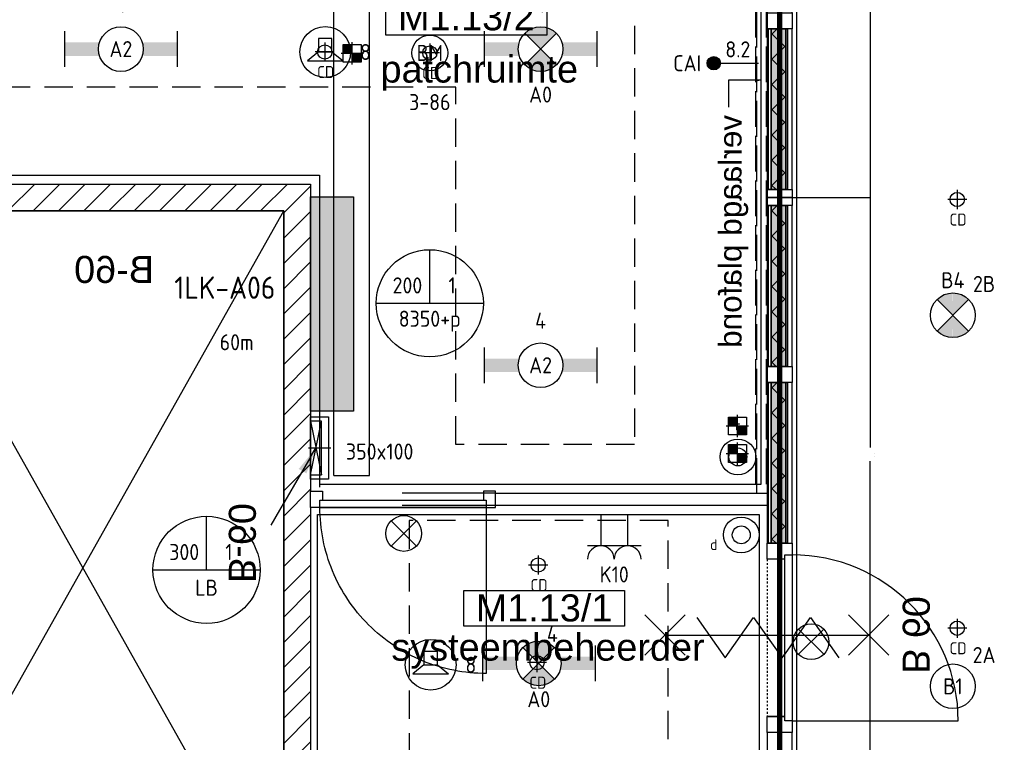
# Model space of a CAD drawing. Header units: millimetres. Extents: x -38031 to 110605, y -30229 to 92226.
# Tile 82 of 194: x 10797 to 16307, y 30525 to 34570. Entities that reach past the tile are written whole.
import ezdxf
from ezdxf.enums import TextEntityAlignment as Align

# ---------------------------------------------------------------- set-up
doc = ezdxf.new("R2010")
doc.units = ezdxf.units.MM
doc.header["$LTSCALE"] = 50
doc.set_wipeout_variables(frame=1)
for name, pattern in [('E_GOOT3', [5, 4, -1]), ('HIDDEN', [9.525, 6.35, -3.175]), ('HIDDEN2', [4.7625, 3.175, -1.5875]), ('PHANTOM', [63.5, 31.75, -6.35, 6.35, -6.35, 6.35, -6.35]), ('STYLE_01', [0.41664, 0.20828, -0.20836])]:
    doc.linetypes.add(name, pattern=pattern)
for name, color, linetype in [('AB$1A---_ATTRIB035', 8, 'Continuous'), ('AL$1A---_ALGEMEEN', 8, 'Continuous'), ('AL------_MAATV', 200, 'Continuous'), ('AL------_SPARING', 2, 'Continuous'), ('AM$1A---_ARCERING', 8, 'Continuous'), ('AT$1A---_TEKST025', 8, 'Continuous'), ('AT$1A---_TEKST100', 8, 'Continuous'), ('BOUWKUNDIG', 8, 'Continuous'), ('brandscheiding', 5, 'HIDDEN'), ('EB6421--_ATTRIB', 2, 'Continuous'), ('EB6511--_ATTRIB', 2, 'Continuous'), ('EL6122--', 3, 'Continuous'), ('EL6131--_KG', 3, 'Continuous'), ('EL6131--_LB', 3, 'Continuous'), ('EL6131--_WG', 3, 'Continuous'), ('EL6212--', 3, 'Continuous'), ('EL6222--', 3, 'Continuous'), ('EL6311--', 3, 'Continuous'), ('el6311--nv', 7, 'Continuous'), ('EL6421--', 3, 'Continuous'), ('EL6431--', 3, 'Continuous'), ('EL6511--', 3, 'Continuous'), ('EM6131--', 1, 'Continuous'), ('Kastenscheiding', 4, 'PHANTOM'), ('lengte voedingskabels', 3, 'Continuous'), ('LICHT_TEXT018', 1, 'Continuous')]:
    doc.layers.add(name, color=color, linetype=linetype)
doc.styles.add('Arial', font='ARIAL.TTF')
doc.styles.add('BURO-018', font='iso.shx', dxfattribs={"height": 90})
doc.styles.add('BURO-025', font='ISO.shx', dxfattribs={"height": 125})
doc.styles.get("Standard").update_dxf_attribs({"font": 'iso.shx'})
doc.dimstyles.new('VyA', dxfattribs={"dimtxt": 2.272868, "dimasz": 2.120801, "dimexe": 1.5, "dimexo": 1.59, "dimgap": 0.5, "dimtad": 1, "dimdec": 0, "dimzin": 11, "dimtxsty": 'Arial', "dimblk": 'VW_SLASH', "dimcen": 0, "dimdle": 1, "dimazin": 0, "dimtfac": 0.8, "dimtdec": 0, "dimtix": 1, "dimtmove": 0, "dimatfit": 0, "dimldrblk": 'VW_FILLEDARROW', "dimfxl": 0, "dimfrac": 2, "dimtolj": 1, "dimtzin": 11, "dimarcsym": 0})
pattern_1 = [(135, (0, 0), (70.7107, 70.7107), []), (45, (299.34, -299.34), (70.7107, -70.7107), [])]

# ---------------------------------------------------------------- blocks, each defined once
blk = doc.blocks.new('111410')
at = {"color": 0, "linetype": 'Continuous'}
for radius in [2, 1]:
    blk.add_circle((0, 3), radius, dxfattribs=at)
at = {"color": 0, "linetype": 'Continuous', "style": 'BURO-018'}
for tag, p in [('E_SLET1', (0, 7)), ('E_GROEP', (0, 0)), ('E_GKAST', (0, 0))]:
    blk.add_attdef(tag, text='', height=1.8, dxfattribs=at).set_placement(p, align=Align.MIDDLE)
at = {"color": 0, "linetype": 'Continuous', "style": 'BURO-018', "flags": 1}
for tag in ['E_MATCODE', 'E_SGROEP']:
    blk.add_attdef(tag, text='', height=1.8, dxfattribs=at).set_placement((0, 0), align=Align.MIDDLE)
blk = doc.blocks.new('E00024')
at = {"color": 0, "linetype": 'Continuous'}
for p, q in [((-1.41, 1.59), (1.41, 4.41)), ((-1.41, 4.41), (1.41, 1.59))]:
    blk.add_line(p, q, dxfattribs=at)
blk.add_circle((0, 3), 2, dxfattribs=at)
at = {"color": 0, "linetype": 'Continuous', "style": 'BURO-018'}
blk.add_attdef('E_TEXT1', text='', height=1.8, dxfattribs=at).set_placement((0, 7.5), align=Align.MIDDLE)
at = {"color": 0, "linetype": 'Continuous', "style": 'BURO-018', "flags": 1}
blk.add_attdef('E_MATCODE', (0, 0), '', height=1.8, dxfattribs=at)
blk = doc.blocks.new('E00126')
at = {"color": 0, "linetype": 'Continuous'}
for p, q in [((-3, 4.5), (3, 4.5)), ((-1.5, 1), (-1.5, 4.5)), ((1.5, 1), (1.5, 4.5))]:
    blk.add_line(p, q, dxfattribs=at)
for centre in [(-1.5, 6), (1.5, 6)]:
    blk.add_arc(centre, 1.5, 180, 0, dxfattribs=at)
at = {"color": 0, "linetype": 'Continuous', "style": 'BURO-018'}
for tag, p in [('E_GKAST', (0, 11.5)), ('E_GROEP', (0, 8.5)), ('E_SGROEP', (4.5, 8.5))]:
    blk.add_attdef(tag, text='', height=1.8, dxfattribs=at).set_placement(p, align=Align.MIDDLE)
at = {"color": 0, "linetype": 'Continuous', "style": 'BURO-018', "flags": 1}
for tag, p in [('E_VERMCODE', (13, 8.5)), ('E_MATCODE', (0, 0))]:
    blk.add_attdef(tag, text='', height=1.8, dxfattribs=at).set_placement(p, align=Align.MIDDLE)
blk = doc.blocks.new('110802A')
at = {"color": 0, "linetype": 'Continuous'}
blk.add_line((0, 5.25), (0, 1), dxfattribs=at)
at = {"color": 0, "linetype": 'Continuous', "const_width": 0.75}
blk.add_lwpolyline([(-0.375, 6, 1), (0.375, 6, 1)], format="xyb", close=True, dxfattribs=at)
at = {"color": 0, "linetype": 'Continuous'}
blk.add_circle((0, 6), 0.75, dxfattribs=at)
at = {"color": 0, "linetype": 'Continuous', "style": 'BURO-018'}
for tag, p in [('E_TEXT2', (0, 9)), ('E_TEXT1', (3.5, 6))]:
    blk.add_attdef(tag, text='', height=1.8, dxfattribs=at).set_placement(p, align=Align.MIDDLE)
at = {"color": 0, "linetype": 'Continuous', "style": 'BURO-018', "flags": 1}
blk.add_attdef('E_MATCODE', text='', height=1.8, dxfattribs=at).set_placement((0, 0), align=Align.MIDDLE)
blk = doc.blocks.new('1115B6630')
at = {"color": 0}
for p, q in [((-6.3, 2), (-6.3, -2)), ((6.3, 2), (6.3, -2))]:
    blk.add_line(p, q, dxfattribs=at)
at = {"color": 0, "linetype": 'Continuous'}
blk.add_circle((0, 0), 2.5, dxfattribs=at)
at = {"color": 0}
for points in [[(-2.5, 0.75), (-6.3, 0.75), (-2.5, -0.75), (-6.3, -0.75)], [(2.5, 0.75), (6.3, 0.75), (2.5, -0.75), (6.3, -0.75)]]:
    blk.add_solid(points, dxfattribs=at)
at = {"color": 0, "linetype": 'Continuous', "style": 'BURO-018'}
for tag, p in [('E_GKAST', (0, 8)), ('E_GROEP', (0, 5)), ('E_SGROEP', (4.5, 5)), ('E_ARMCODE', (0, 0)), ('E_SLET', (4.5, -3))]:
    blk.add_attdef(tag, text='', height=1.8, dxfattribs=at).set_placement(p, align=Align.MIDDLE)
blk = doc.blocks.new('E00018')
at = {"color": 0, "linetype": 'Continuous'}
for p, q in [((-1.77, -1.77), (1.77, 1.77)), ((1.77, -1.77), (-1.77, 1.77))]:
    blk.add_line(p, q, dxfattribs=at)
at = {"color": 0, "linetype": 'Continuous', "const_width": 2.5}
for points in [[(-0.88, 0.88, -0.198912), (0, 1.25, -0.198912), (0.88, 0.88, -1)], [(-0.88, -0.88, 0.198912), (0, -1.25, 0.198912), (0.88, -0.88, 1)]]:
    blk.add_lwpolyline(points, format="xyb", dxfattribs=at)
blk = doc.blocks.new('1115B6630-NO1')
at = {"color": 0}
for p, q in [((-6.3, 2), (-6.3, -2)), ((6.3, 2), (6.3, -2))]:
    blk.add_line(p, q, dxfattribs=at)
at = {"color": 0, "linetype": 'Continuous'}
blk.add_circle((0, 0), 2.5, dxfattribs=at)
at = {"color": 0}
for points in [[(-2.5, 0.75), (-6.3, 0.75), (-2.5, -0.75), (-6.3, -0.75)], [(2.5, 0.75), (6.3, 0.75), (2.5, -0.75), (6.3, -0.75)]]:
    blk.add_solid(points, dxfattribs=at)
at = {"color": 0, "zscale": 50}
blk.add_blockref('E00018', (0, 0), dxfattribs=at)
at = {"color": 0, "linetype": 'Continuous', "style": 'BURO-018'}
for tag, p in [('E_GKAST', (0, 8)), ('E_GROEP', (0, 5)), ('E_SGROEP', (4.5, 5)), ('E_ARMCODE', (0, 0)), ('E_SLET', (4.5, -3))]:
    blk.add_attdef(tag, text='', height=1.8, dxfattribs=at).set_placement(p, align=Align.MIDDLE)
blk = doc.blocks.new('E00123')
at = {"color": 0, "linetype": 'Continuous'}
blk.add_circle((0, 0), 2, dxfattribs=at)
at = {"color": 0, "linetype": 'Continuous', "style": 'BURO-018'}
for tag, p in [('E_TEXT1', (0, 4.5)), ('E_TEXT2', (0, 0))]:
    blk.add_attdef(tag, text='', height=1.8, dxfattribs=at).set_placement(p, align=Align.MIDDLE)
at = {"color": 0, "linetype": 'Continuous', "style": 'BURO-018', "flags": 1}
blk.add_attdef('E_MATCODE', (0, 0), '', height=1.8, dxfattribs=at)
blk = doc.blocks.new('1116A4H1200240')
at = {"layer": 'EL6122--'}
for p, q in [((-12, -2.4), (-12, 2.4)), ((-12, 2.4), (12, 2.4)), ((12, 2.4), (12, -2.4)), ((12, -2.4), (-12, -2.4))]:
    blk.add_line(p, q, dxfattribs=at)
at = {"color": 0, "linetype": 'Continuous', "style": 'BURO-018'}
for tag, p in [('E_GKAST', (0, 15)), ('E_GROEP', (0, 9)), ('E_SGROEP', (4.5, 9)), ('E_KAST', (0, 6))]:
    blk.add_attdef(tag, text='', height=1.8, dxfattribs=at).set_placement(p, align=Align.MIDDLE)
at = {"color": 0, "linetype": 'Continuous', "style": 'BURO-018', "flags": 1}
blk.add_attdef('E_MATCODE', text='', height=1.8, dxfattribs=at).set_placement((0, 0), align=Align.MIDDLE)
blk = doc.blocks.new('E00103')
at = {"color": 0, "linetype": 'Continuous'}
for p, q in [((0, 6), (0, 12)), ((-6, 6), (6, 6))]:
    blk.add_line(p, q, dxfattribs=at)
blk.add_circle((0, 6), 6, dxfattribs=at)
at = {"color": 0, "linetype": 'Continuous', "style": 'BURO-018'}
for tag, p in [('E_TEXT1', (-2.5, 8)), ('E_TEXT3', (2.5, 8)), ('E_TEXT6', (0, 4))]:
    blk.add_attdef(tag, text='', height=1.8, dxfattribs=at).set_placement(p, align=Align.MIDDLE)
blk = doc.blocks.new('E00112')
at = {"color": 0, "linetype": 'Continuous'}
for p, q in [((0, 1), (-1, 1)), ((-1, 1), (-1, 0)), ((-1, 0), (0, 1)), ((-1, 1), (0, 0)), ((0, 0), (0, 1)), ((-1, 0), (0, 0))]:
    blk.add_line(p, q, dxfattribs=at)
blk = doc.blocks.new('SparingVierkant1')
at = {"color": 0, "linetype": 'Continuous'}
for p, q in [((-2, 2), (2, 2)), ((-2, -2), (-2, 2)), ((2, 2), (2, -2)), ((2, -2), (-2, -2))]:
    blk.add_line(p, q, dxfattribs=at)
at = {"color": 1, "linetype": 'Continuous'}
for p, q in [((0, -2.5), (0, 2.5)), ((-2.5, 0), (2.5, 0))]:
    blk.add_line(p, q, dxfattribs=at)
at = {"color": 0, "linetype": 'Continuous', "style": 'BURO-018'}
blk.add_attdef('AL_POSNR', text='', height=1.8, dxfattribs=at).set_placement((0, 3), align=Align.CENTER)
at = {"color": 0, "linetype": 'Continuous', "style": 'BURO-018', "flags": 1}
blk.add_attdef('AL_OMS', (0, 0), '', height=1.8, dxfattribs=at)
blk = doc.blocks.new('E00106')
at = {"color": 0, "linetype": 'Continuous'}
blk.add_line((-5, -8.66), (0, 0), dxfattribs=at)
blk.add_lwpolyline([(0, 0, 0, 1, 0), (-1.5, -2.6, 1, 1, 0)], format="xyseb", dxfattribs=at)
blk = doc.blocks.new('E-GK-END-C8')
at = {"color": 0, "linetype": 'Continuous'}
blk.add_line((0, 100), (0, -100), dxfattribs=at)
blk = doc.blocks.new('E00497')
at = {"color": 0}
for p, q in [((0, 0.75), (1, 2)), ((1, -2), (1, 2)), ((0, 0.75), (-1.5, 0.75)), ((0, -0.75), (0, 0.75)), ((-1.5, -0.75), (0, -0.75)), ((0, -0.75), (1, -2))]:
    blk.add_line(p, q, dxfattribs=at)
blk.add_line((-1.5, 0.75), (-1.5, -0.75))
blk.add_circle((0, 0), 2.84, dxfattribs=at)
at = {"color": 0, "linetype": 'Continuous', "style": 'BURO-018'}
blk.add_attdef('E_TEXT1', text='', height=1.8, dxfattribs=at).set_placement((0, 4.5), align=Align.MIDDLE)
at = {"color": 0, "linetype": 'Continuous', "style": 'BURO-018', "flags": 1}
blk.add_attdef('E_MATCODE', text='', height=1.8, dxfattribs=at).set_placement((0, 0), align=Align.MIDDLE)
blk = doc.blocks.new('E-GK-GTC-C83C')
at = {"color": 0, "linetype": 'Continuous'}
for p, q in [((-0.5, 100), (0.5, 100)), ((-0.5, -100), (0.5, -100))]:
    blk.add_line(p, q, dxfattribs=at)
blk = doc.blocks.new('Centraaldoos')
at = {"color": 1, "linetype": 'Continuous'}
for p, q in [((-2, 0), (2, 0)), ((0, -2), (0, 2))]:
    blk.add_line(p, q, dxfattribs=at)
at = {"color": 0, "linetype": 'Continuous'}
blk.add_circle((0, 0), 1.5, dxfattribs=at)
at = {"color": 0, "linetype": 'Continuous', "style": 'BURO-018'}
blk.add_attdef('AL_POSNR', text='', height=1.8, dxfattribs=at).set_placement((0, 3), align=Align.CENTER)
at = {"color": 0, "linetype": 'Continuous', "style": 'BURO-018', "flags": 1}
blk.add_attdef('AL_OMS', (0, 0), '', height=1.8, dxfattribs=at)
at = {"layer": 'AL------_MAATV', "style": 'BURO-018'}
blk.add_text('CD', height=2.531, rotation=180, dxfattribs=at).set_placement((1.61, 5.48))
blk = doc.blocks.new('Sparing 100x100')
at = {"color": 1, "linetype": 'Continuous'}
for p, q in [((0, -2.5), (0, 2.5)), ((-2.5, 0), (2.5, 0))]:
    blk.add_line(p, q, dxfattribs=at)
at = {"color": 0, "linetype": 'Continuous'}
for p, q in [((-2, 2), (2, 2)), ((-2, -2), (-2, 2)), ((2, 2), (2, -2)), ((2, -2), (-2, -2))]:
    blk.add_line(p, q, dxfattribs=at)
for points in [[(-2, 2), (0, 2), (-2, 0), (0, 0)], [(0, 0), (2, 0), (0, -2), (2, -2)]]:
    blk.add_solid(points, dxfattribs=at)
at = {"color": 0, "linetype": 'Continuous', "style": 'BURO-018'}
blk.add_attdef('AL_POSNR', text='', height=1.8, dxfattribs=at).set_placement((0, 3), align=Align.CENTER)
at = {"color": 0, "linetype": 'Continuous', "style": 'BURO-018', "flags": 1}
blk.add_attdef('AL_OMS', (0, 0), '', height=1.8, dxfattribs=at)
blk = doc.blocks.new('1115B3A')
at = {"color": 0, "linetype": 'Continuous'}
blk.add_circle((0, 0), 2.5, dxfattribs=at)
at = {"color": 0, "linetype": 'Continuous', "style": 'BURO-018'}
for tag, p in [('E_GKAST', (0, 8)), ('E_GROEP', (0, 5)), ('E_SGROEP', (4.5, 5)), ('E_ARMCODE', (0, 0)), ('E_SLET', (4.5, -1))]:
    blk.add_attdef(tag, text='', height=1.8, dxfattribs=at).set_placement(p, align=Align.MIDDLE)
blk = doc.blocks.new('1115B3A-NO1')
at = {"color": 0, "linetype": 'Continuous'}
blk.add_circle((0, 0), 2.5, dxfattribs=at)
at = {"color": 0, "zscale": 100}
blk.add_blockref('E00018', (0, 0), dxfattribs=at)
at = {"color": 0, "linetype": 'Continuous', "style": 'BURO-018'}
for tag, p in [('E_GKAST', (0, 8)), ('E_GROEP', (0, 5)), ('E_SGROEP', (4.5, 5)), ('E_ARMCODE', (0, 0)), ('E_SLET', (4.5, -1))]:
    blk.add_attdef(tag, text='', height=1.8, dxfattribs=at).set_placement(p, align=Align.MIDDLE)
blk = doc.blocks.new('Group-35')
at = {"layer": 'AL$1A---_ALGEMEEN', "color": 0}
for p, q in [((-97.5, 382.003125), (127.5, 157.003125)), ((-97.5, 157.003125), (127.5, 382.003125))]:
    blk.add_line(p, q, dxfattribs=at)
at = {"layer": 'AL$1A---_ALGEMEEN', "color": 0, "flags": 1}
blk.add_attdef('B60_30', (-97.5, 157.003125), '', height=0.2, dxfattribs=at)
blk = doc.blocks.new('Group-36')
at = {"layer": 'AL$1A---_ALGEMEEN', "color": 0}
for p, q in [((-97.5, -757.809375), (127.5, -982.809375)), ((-97.5, -982.809375), (127.5, -757.809375))]:
    blk.add_line(p, q, dxfattribs=at)
at = {"layer": 'AL$1A---_ALGEMEEN', "color": 0, "flags": 1}
blk.add_attdef('B60_30', (-97.5, -982.809375), '', height=0.2, dxfattribs=at)
blk = doc.blocks.new('WBDBO 60 min')
at = {"layer": 'AL$1A---_ALGEMEEN', "color": 0}
blk.add_line((15, -870.3), (15, 269.5), dxfattribs=at)
for name in ['Group-35', 'Group-36']:
    blk.add_blockref(name, (0, 0), dxfattribs=at)
at = {"layer": 'AT$1A---_TEKST100', "style": 'Arial'}
blk.add_text('B 60', height=151.52, dxfattribs=at).set_placement((15, 413.9), align=Align.BOTTOM_CENTER)
blk = doc.blocks.new('WBDBO 60 min.zelfsl.')
at = {"layer": 'AL$1A---_ALGEMEEN', "color": 0}
blk.add_lwpolyline([(112.5, -692.4), (-112.5, -533.5), (112.5, -374.7), (-112.5, -215.8), (112.5, -57), (-112.5, 101.9)], dxfattribs=at)
blk.add_blockref('WBDBO 60 min', (0, 0), dxfattribs=at)
blk = doc.blocks.new('VW_SLASH')
at = {"layer": 'AL$1A---_ALGEMEEN', "color": 0, "linetype": 'ByBlock', "lineweight": -2}
blk.add_line((0, 0), (-1, 0), dxfattribs=at)
at = {"layer": 'AL$1A---_ALGEMEEN', "color": 0, "linetype": 'ByBlock', "lineweight": 5}
blk.add_line((0.5, 0.5), (-0.5, -0.5), dxfattribs=at)
blk = doc.blocks.new('*D955')
at = {"layer": 'AL$1A---_ALGEMEEN', "color": 0, "lineweight": -2}
for p, q in [((-137.4, 13885), (438.3, 13885)), ((436.8, 13882.9), (436.8, 7947.1)), ((-137.4, 7945), (438.3, 7945))]:
    blk.add_line(p, q, dxfattribs=at)
at = {"layer": 'AL$1A---_ALGEMEEN', "color": 0, "lineweight": -2, "xscale": 2.12080078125, "yscale": 2.12080078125, "zscale": 2.12080078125}
for p, rotation in [((436.8, 13885), 90), ((436.8, 7945), 270)]:
    blk.add_blockref('VW_SLASH', p, dxfattribs=dict(at, rotation=rotation))
at = {"layer": 'AT$1A---_TEKST025', "insert": (410.6, 10915), "char_height": 2.273, "attachment_point": 5, "rotation": 90, "style": 'Arial'}
blk.add_mtext('\\A1;mk 871b=297000', dxfattribs=at)
blk = doc.blocks.new('VW_FILLEDARROW')
at = {"layer": 'AL$1A---_ALGEMEEN', "color": 0, "lineweight": -2}
blk.add_solid([(0, 0), (0.5, 0.5), (0.5, -0.5)], dxfattribs=at)
blk = doc.blocks.new('*D957')
at = {"layer": 'AL$1A---_ALGEMEEN', "color": 0, "lineweight": -2}
for p, q in [((-67.9, 7945), (438.3, 7945)), ((436.8, 7942.9), (436.8, 6545.6)), ((436.8, 4007.1), (436.8, 6469.5)), ((-110.4, 4005), (438.3, 4005))]:
    blk.add_line(p, q, dxfattribs=at)
at = {"layer": 'AL$1A---_ALGEMEEN', "color": 0, "lineweight": -2, "xscale": 2.12080078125, "yscale": 2.12080078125, "zscale": 2.12080078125}
for p, rotation in [((436.8, 7945), 90), ((436.8, 4005), 270)]:
    blk.add_blockref('VW_SLASH', p, dxfattribs=dict(at, rotation=rotation))
at = {"layer": 'AT$1A---_TEKST025', "insert": (461.8, 6507.6), "char_height": 2.273, "attachment_point": 5, "rotation": 90, "style": 'Arial'}
blk.add_mtext('\\A1;mk 871a2=197000', dxfattribs=at)
blk = doc.blocks.new('tekst 12 pts')
at = {"layer": 'AL$1A---_ALGEMEEN', "color": 0, "style": 'Arial'}
blk.add_attdef('naam_ruimte', text='', height=151.5, dxfattribs=at).set_placement((0, -41.1), align=Align.TOP_CENTER)
at = {"layer": 'AL$1A---_ALGEMEEN', "color": 0, "flags": 1}
for tag, p in [('oppervlakte', (-264.6, -1003)), ('stramiennummer', (-264.6, -1275.7))]:
    blk.add_attdef(tag, p, '', height=151.5, dxfattribs=at)
blk = doc.blocks.new('ruimtenummer')
at = {"layer": 'AL$1A---_ALGEMEEN', "color": 0, "flags": 1}
for tag, p in [('peil', (-450, -397.1)), ('onderdeel', (-450, -669.8))]:
    blk.add_attdef(tag, p, '', height=151.5, dxfattribs=at)
at = {"color": 0}
blk.add_wipeout([(-450, 100), (450, 100), (450, -100), (-450, -100)], dxfattribs=at).dxf.layer = 'AL$1A---_ALGEMEEN'
at = {"layer": 'AL$1A---_ALGEMEEN', "color": 0}
blk.add_lwpolyline([(-450, 100), (450, 100), (450, -100), (-450, -100)], close=True, dxfattribs=at)
at = {"layer": 'AL$1A---_ALGEMEEN', "color": 0, "style": 'Arial'}
blk.add_attdef('ruimtenummer', text='', height=151.5, dxfattribs=at).set_placement((0, 78), align=Align.TOP_CENTER)
blk = doc.blocks.new('32x_hout-mk 969a-p')
at = {"color": 0}
for points in [[(-20.7, -67), (-20.7, 0), (-110.7, 0), (-110.7, -67)], [(-110.7, -967), (-20.7, -967), (-20.7, -1034), (-110.7, -1034)]]:
    blk.add_wipeout(points, dxfattribs=at).dxf.layer = 'AL$1A---_ALGEMEEN'
at = {"layer": 'AL$1A---_ALGEMEEN', "color": 0}
for points in [[(-20.7, -67), (-20.7, 0), (-110.7, 0), (-110.7, -67)], [(909, -74.8), (908.2, -97.6), (906.8, -120.4), (904.8, -143.2), (902.3, -165.8), (899.2, -188.5), (895.6, -211), (891.4, -233.4), (886.7, -255.8), (881.4, -278), (875.6, -300), (869.2, -322), (862.4, -343.7), (854.9, -365.3), (847, -386.7), (838.5, -407.9), (829.5, -428.9), (820, -449.6), (810, -470.1), (799.5, -490.4), (788.5, -510.4), (777, -530.1), (765, -549.5), (752.6, -568.7), (739.6, -587.5), (726.3, -606), (712.5, -624.2), (698.2, -642), (683.5, -659.5), (668.4, -676.5), (652.8, -693.3), (636.9, -709.6), (620.6, -725.5), (603.8, -741.1), (586.7, -756.2), (569.3, -770.9), (551.5, -785.2), (533.3, -799), (514.8, -812.4), (496, -825.3), (476.8, -837.7), (457.4, -849.7), (437.7, -861.2), (417.7, -872.2), (397.4, -882.7), (376.9, -892.7), (356.2, -902.2), (335.2, -911.2), (314, -919.7), (292.6, -927.6), (271, -935.1), (249.3, -942), (227.3, -948.3), (205.3, -954.1), (183.1, -959.4), (160.7, -964.1), (138.3, -968.3), (115.8, -971.9), (93.1, -975), (70.4, -977.5), (47.7, -979.5), (24.9, -980.9), (2.1, -981.7), (-20.7, -982), (-20.7, -52), (909.3, -52)], [(-110.7, -967), (-20.7, -967), (-20.7, -1034), (-110.7, -1034)]]:
    blk.add_lwpolyline(points, close=True, dxfattribs=at)
at = {"color": 0}
blk.add_wipeout([(-60.7, -52), (-20.7, -52), (-20.7, -982), (-60.7, -982)], dxfattribs=at).dxf.layer = 'AL$1A---_ALGEMEEN'
at = {"layer": 'AL$1A---_ALGEMEEN', "color": 0}
blk.add_lwpolyline([(-60.7, -52), (-20.7, -52), (-20.7, -982), (-60.7, -982)], close=True, dxfattribs=at)
blk = doc.blocks.new('txt 1_100 verlaagd plafond')
at = {"layer": 'AL$1A---_ALGEMEEN', "color": 0}
for p, q in [((-1830, 0), (-1830, 182.6)), ((-1830, 182.6), (-1680, 182.6))]:
    blk.add_line(p, q, dxfattribs=at)
blk.add_solid([(-1830, 0), (-1836.7, 25), (-1823.3, 25)], dxfattribs=at)
at = {"layer": 'AT$1A---_TEKST100', "insert": (-983.5, 235.8), "char_height": 126.27, "attachment_point": 2, "line_spacing_factor": 0.967741, "style": 'Arial'}
blk.add_mtext('{\\C256;\\lverlaagd plafond}', dxfattribs=at)
blk = doc.blocks.new('txt-brandw.60')
at = {"color": 0}
blk.add_wipeout([(-223.5, -118.5), (223.5, -118.5), (223.5, 124.9), (-223.5, 124.9)], dxfattribs=at).dxf.layer = 'AL$1A---_ALGEMEEN'
at = {"layer": 'AT$1A---_TEKST100', "insert": (0, -112.2), "char_height": 151.525, "attachment_point": 8, "line_spacing_factor": 0.967741, "style": 'Arial'}
blk.add_mtext('{\\C256;\\lB-60}', dxfattribs=at)
blk = doc.blocks.new('Group-139')
at = {"layer": 'AL$1A---_ALGEMEEN', "color": 0}
for p, q in [((-46336, 4925), (-44086, 925)), ((-46336, 925), (-44086, 4925))]:
    blk.add_line(p, q, dxfattribs=at)
blk.add_lwpolyline([(-46336, 4925), (-44086, 4925), (-44086, 925), (-46336, 925)], close=True, dxfattribs=at)
blk = doc.blocks.new('32x_hout-mk 871-p')
at = {"color": 0}
for points in [[(0, 6010), (0, 14830), (-139, 14830), (-139, 6010)], [(-139, 0), (0, 0), (0, 5040), (-139, 5040), (-139, 3870.996), (-110.621, 3870.996), (-110.621, 3670.996), (-139, 3670.996)]]:
    blk.add_wipeout(points, dxfattribs=at).dxf.layer = 'AL$1A---_ALGEMEEN'
at = {"layer": 'AM$1A---_ARCERING', "linetype": 'Continuous', "lineweight": 0}
for points in [[(-35, 8890), (-25, 8890), (-25, 7990), (-35, 7990)], [(-35, 7900), (-25, 7900), (-25, 7000), (-35, 7000)]]:
    blk.add_hatch(color=256, dxfattribs=at).paths.add_polyline_path(points)
at = {"layer": 'AL$1A---_ALGEMEEN', "color": 0}
for points in [[(0, 6010), (0, 14830), (-139, 14830), (-139, 6010)], [(-35, 8890), (-25, 8890), (-25, 7990), (-35, 7990)], [(-35, 7900), (-25, 7900), (-25, 7000), (-35, 7000)], [(-139, 0), (0, 0), (0, 5040), (-139, 5040), (-139, 3870.996), (-110.621, 3870.996), (-110.621, 3670.996), (-139, 3670.996)]]:
    blk.add_lwpolyline(points, close=True, dxfattribs=at)
at = {"color": 0}
for points in [[(-131, 8890), (-116, 8890), (-116, 7990), (-131, 7990)], [(-131, 7900), (-116, 7900), (-116, 7000), (-131, 7000)], [(-139, 6010), (0, 6010), (0, 5920), (-139, 5920)], [(-139, 5040), (0, 5040), (0, 4950), (-139, 4950)]]:
    blk.add_wipeout(points, dxfattribs=at).dxf.layer = 'AL$1A---_ALGEMEEN'
at = {"layer": 'AM$1A---_ARCERING', "linetype": 'Continuous', "lineweight": 0}
for points in [[(-116, 8890), (-35, 8890), (-35, 7990), (-116, 7990)], [(-116, 7900), (-35, 7900), (-35, 7000), (-116, 7000)], [(-35, 6910), (-25, 6910), (-25, 6010), (-35, 6010)]]:
    blk.add_hatch(color=256, dxfattribs=at).paths.add_polyline_path(points)
at = {"layer": 'AM$1A---_ARCERING', "linetype": 'Continuous', "lineweight": 5}
h = blk.add_hatch(dxfattribs=at)
h.set_pattern_fill('ISOLATIE', color=256, style=0, pattern_type=2)
h.set_pattern_definition(pattern_1)
h.paths.add_polyline_path([(-116, 8890), (-35, 8890), (-35, 7990), (-116, 7990)])
h = blk.add_hatch(dxfattribs=at)
h.set_pattern_fill('ISOLATIE', color=256, style=0, pattern_type=2)
h.set_pattern_definition(pattern_1)
h.paths.add_polyline_path([(-116, 7900), (-35, 7900), (-35, 7000), (-116, 7000)])
at = {"layer": 'AL$1A---_ALGEMEEN', "color": 0, "linetype": 'STYLE_01'}
blk.add_line((-139, 5920), (-139, 5040), dxfattribs=at)
at = {"layer": 'AL$1A---_ALGEMEEN', "color": 0}
for points in [[(-131, 8890), (-116, 8890), (-116, 7990), (-131, 7990)], [(-116, 8890), (-35, 8890), (-35, 7990), (-116, 7990)], [(-131, 7900), (-116, 7900), (-116, 7000), (-131, 7000)], [(-116, 7900), (-35, 7900), (-35, 7000), (-116, 7000)], [(-35, 6910), (-25, 6910), (-25, 6010), (-35, 6010)], [(-139, 6010), (0, 6010), (0, 5920), (-139, 5920)], [(-139, 5040), (0, 5040), (0, 4950), (-139, 4950)]]:
    blk.add_lwpolyline(points, close=True, dxfattribs=at)
at = {"color": 0}
for points in [[(-139, 8980), (0, 8980), (0, 8890), (-139, 8890)], [(-139, 7945), (0, 7945), (0, 7900), (-139, 7900)], [(-131, 6910), (-116, 6910), (-116, 6010), (-131, 6010)], [(-40, 5945), (0, 5945), (0, 5015), (-40, 5015)]]:
    blk.add_wipeout(points, dxfattribs=at).dxf.layer = 'AL$1A---_ALGEMEEN'
at = {"layer": 'AM$1A---_ARCERING', "linetype": 'Continuous', "lineweight": 0}
blk.add_hatch(color=256, dxfattribs=at).paths.add_polyline_path([(-116, 6910), (-35, 6910), (-35, 6010), (-116, 6010)])
at = {"layer": 'AM$1A---_ARCERING', "linetype": 'Continuous', "lineweight": 5}
h = blk.add_hatch(dxfattribs=at)
h.set_pattern_fill('ISOLATIE', color=256, style=0, pattern_type=2)
h.set_pattern_definition(pattern_1)
h.paths.add_polyline_path([(-116, 6910), (-35, 6910), (-35, 6010), (-116, 6010)])
at = {"layer": 'AL$1A---_ALGEMEEN', "color": 0}
blk.add_line((0, 5015), (930, 5015), dxfattribs=at)
for points in [[(-139, 8980), (0, 8980), (0, 8890), (-139, 8890)], [(-139, 7945), (0, 7945), (0, 7900), (-139, 7900)], [(-131, 6910), (-116, 6910), (-116, 6010), (-131, 6010)], [(-116, 6910), (-35, 6910), (-35, 6010), (-116, 6010)], [(-40, 5945), (0, 5945), (0, 5015), (-40, 5015)]]:
    blk.add_lwpolyline(points, close=True, dxfattribs=at)
blk.add_arc((0, 5015), 930, 0, 90, dxfattribs=at)
at = {"layer": 'AL$1A---_ALGEMEEN', "color": 0, "xscale": -1, "rotation": 270}
blk.add_blockref('WBDBO 60 min.zelfsl.', (160.017, 5480.931), dxfattribs=at)
at = {"layer": 'AL$1A---_ALGEMEEN', "color": 0}
dim = blk.add_linear_dim(base=(436.772, 7945), p1=(-139, 13885), p2=(-139, 7945), angle=90, dimstyle='VyA', override={"dimtxt": 2.272868, "dimgap": 25, "dimlfac": 50, "dimpost": 'mk 871b=<>', "dimtxsty": 'Arial', "dimtmove": 2}, dxfattribs=at)
dim.commit()
dim.dimension.update_dxf_attribs({"geometry": '*D955', "text_midpoint": (410.611, 10915)})
at = {"color": 0}
blk.add_wipeout([(-139, 7000), (0, 7000), (0, 6910), (-139, 6910)], dxfattribs=at).dxf.layer = 'AL$1A---_ALGEMEEN'
at = {"layer": 'AL$1A---_ALGEMEEN', "color": 0}
blk.add_lwpolyline([(-139, 7000), (0, 7000), (0, 6910), (-139, 6910)], close=True, dxfattribs=at)
dim = blk.add_linear_dim(base=(436.772, 4005), p1=(-69.5, 7945), p2=(-111.969, 4005), angle=90, dimstyle='VyA', override={"dimtxt": 2.272868, "dimgap": 25, "dimlfac": 50, "dimpost": 'mk 871a2=<>', "dimtxsty": 'Arial', "dimtmove": 2}, dxfattribs=at)
dim.commit()
dim.dimension.update_dxf_attribs({"geometry": '*D957', "text_midpoint": (461.772, 6507.555), "dimtype": 128})
at = {"color": 0}
blk.add_wipeout([(-139, 7990), (0, 7990), (0, 7945), (-139, 7945)], dxfattribs=at).dxf.layer = 'AL$1A---_ALGEMEEN'
at = {"layer": 'AL$1A---_ALGEMEEN', "color": 0}
blk.add_lwpolyline([(-139, 7990), (0, 7990), (0, 7945), (-139, 7945)], close=True, dxfattribs=at)
blk = doc.blocks.new('200254 W 211 30-06-2008')
at = {"layer": 'AL$1A---_ALGEMEEN', "xscale": 0.02, "yscale": 0.02, "zscale": 0.02}
blk.add_blockref('32x_hout-mk 871-p', (19337.13, 3528.53), dxfattribs=at)
at = {"layer": 'AL$1A---_ALGEMEEN'}
ref = blk.add_blockref('ruimtenummer', (19300.68, 3707.63), dxfattribs=dict(at, xscale=0.02, yscale=0.02, zscale=0.02))
ref.add_attrib('ruimtenummer', 'M1.13/2', dxfattribs={"layer": 'AB$1A---_ATTRIB035', "height": 3.03, "style": 'Arial'}).set_placement((19300.68, 3709.19), align=Align.TOP_CENTER)
ref = blk.add_blockref('tekst 12 pts', (19302.13, 3704.16), dxfattribs=dict(at, xscale=0.02, yscale=0.02, zscale=0.02))
ref.add_attrib('naam_ruimte', 'patchruimte', dxfattribs={"layer": 'AB$1A---_ATTRIB035', "height": 3.0305, "style": 'Arial'}).set_placement((19302.13, 3703.34), align=Align.TOP_CENTER)
ref = blk.add_blockref('ruimtenummer', (19309.38, 3641.45), dxfattribs=dict(at, xscale=0.02, yscale=0.02, zscale=0.02))
ref.add_attrib('ruimtenummer', 'M1.13/1', dxfattribs={"layer": 'AB$1A---_ATTRIB035', "height": 3.03, "style": 'Arial'}).set_placement((19309.38, 3643), align=Align.TOP_CENTER)
blk.add_wipeout([(19283.25, 3688.94), (19283.25, 3605.94), (19280.25, 3605.94), (19280.25, 3685.94), (19235.25, 3685.94), (19235.25, 3688.94)]).dxf.layer = 'AL$1A---_ALGEMEEN'
at = {"layer": 'AM$1A---_ARCERING', "linetype": 'Continuous', "lineweight": 5}
h = blk.add_hatch(dxfattribs=at)
h.set_pattern_fill('KALKZANDSTEEN', color=256, style=0, pattern_type=2)
h.set_pattern_definition([(45, (0, 0), (1.41421356, -1.41421356), [])])
h.paths.add_polyline_path([(19283.25, 3688.94), (19283.25, 3605.94), (19280.25, 3605.94), (19280.25, 3685.94), (19235.25, 3685.94), (19235.25, 3688.94)])
at = {"layer": 'AL$1A---_ALGEMEEN'}
for points in [[(19366.41, 3944.35), (19337.63, 3944.35), (19337.63, 3528.83), (19372.63, 3528.83), (19372.63, 3728.45), (19366.45, 3728.45), (19366.45, 3739.45), (19372.63, 3739.45), (19372.63, 3938.35), (19366.41, 3938.35)], [(19283.25, 3688.94), (19283.25, 3605.94), (19280.25, 3605.94), (19280.25, 3685.94), (19235.25, 3685.94), (19235.25, 3688.94)]]:
    blk.add_lwpolyline(points, close=True, dxfattribs=at)
blk.add_lwpolyline([(19333.67, 3655.35), (19333.67, 3728.45), (19236.43, 3728.45), (19236.43, 3689.95), (19284.23, 3689.95), (19284.23, 3655.35), (19333.67, 3655.35)], dxfattribs=at)
at = {"layer": 'AL$1A---_ALGEMEEN', "xscale": -0.02, "yscale": 0.02, "zscale": 0.02, "rotation": 90}
blk.add_blockref('txt 1_100 verlaagd plafond', (19333.67, 3663.97), dxfattribs=at)
blk.add_wipeout([(19303.91, 3654.35), (19334.35, 3654.35), (19334.35, 3652.95), (19303.91, 3652.95)]).dxf.layer = 'AL$1A---_ALGEMEEN'
at = {"layer": 'AL$1A---_ALGEMEEN'}
blk.add_lwpolyline([(19303.91, 3654.35), (19334.35, 3654.35), (19334.35, 3652.95), (19303.91, 3652.95)], close=True, dxfattribs=at)
at = {"layer": 'AL$1A---_ALGEMEEN', "xscale": -0.02, "yscale": 0.02, "zscale": 0.02}
blk.add_blockref('txt-brandw.60', (19261.25, 3680.07), dxfattribs=at)
at = {"layer": 'AL$1A---_ALGEMEEN', "xscale": -0.02, "yscale": 0.02, "zscale": 0.02, "rotation": 270}
blk.add_blockref('txt-brandw.60', (19276.29, 3648.75), dxfattribs=at)
at = {"layer": 'AL$1A---_ALGEMEEN', "xscale": 0.02, "yscale": 0.02, "zscale": 0.02}
blk.add_blockref('Group-139', (20161.97, 3587.45), dxfattribs=at)
at = {"layer": 'AL$1A---_ALGEMEEN', "xscale": 0.02, "yscale": 0.02, "zscale": 0.02, "rotation": 270}
blk.add_blockref('32x_hout-mk 969a-p', (19303.93, 3652.33), dxfattribs=at)
at = {"layer": 'AL$1A---_ALGEMEEN', "linetype": 'STYLE_01'}
for p, q in [((19303.91, 3654.35), (19283.25, 3654.35)), ((19303.91, 3652.95), (19283.25, 3652.95))]:
    blk.add_line(p, q, dxfattribs=at)
at = {"layer": 'AL$1A---_ALGEMEEN'}
blk.add_lwpolyline([(19284.02, 3651.95), (19333.45, 3651.95), (19333.45, 3606.95), (19284.02, 3606.95)], close=True, dxfattribs=at)
ref = blk.add_blockref('tekst 12 pts', (19309.82, 3639.43), dxfattribs=dict(at, xscale=0.02, yscale=0.02, zscale=0.02))
ref.add_attrib('naam_ruimte', 'systeembeheerder', dxfattribs={"layer": 'AB$1A---_ATTRIB035', "height": 3.0305, "style": 'Arial'}).set_placement((19309.82, 3638.61), align=Align.TOP_CENTER)

msp = doc.modelspace()

# ---------------------------------------------------------------- block references
at = {"layer": 'BOUWKUNDIG', "xscale": 50, "yscale": 50, "zscale": 50}
msp.add_blockref('200254 W 211 30-06-2008', (-951737.5, -150797.3), dxfattribs=at)

# ---------------------------------------------------------------- next in the draw order: linework, layer by layer
at = {"layer": 'brandscheiding', "const_width": 30}
msp.add_lwpolyline([(15050, 46590), (19560, 46590), (19560, 25520), (15050, 25520), (15050, 46610)], dxfattribs=at)
at = {"layer": 'EL6131--_WG', "linetype": 'E_GOOT3'}
for p, q in [((14976, 31970), (14976, 35655)), ((14980.1, 35675), (14980.1, 31920)), ((14920.1, 35615), (14920.1, 31920)), ((14916, 31970), (14916, 35595)), ((14920.1, 31920), (14980.1, 31920))]:
    msp.add_line(p, q, dxfattribs=at)
at = {"layer": 'EL6212--'}
msp.add_solid([(12425, 32378.3), (12425, 33578.3), (12665, 32378.3), (12665, 33578.3)], dxfattribs=at)
at = {"layer": 'Kastenscheiding'}
msp.add_line((15042.5, 29271.8), (15042.5, 35987), dxfattribs=at)
at = {"layer": 'LICHT_TEXT018', "linetype": 'HIDDEN2'}
msp.add_lwpolyline([(14236.8, 35012.7), (14236.8, 32192.1), (13236.8, 32192.1), (13236.8, 34192.1), (10736.8, 34192.1), (10736.8, 35012.7), (14236.8, 35012.7)], dxfattribs=at)
msp.add_lwpolyline([(12976.8, 30066.3), (14426.8, 30066.3), (14426.8, 31766.3), (12976.8, 31766.3)], close=True, dxfattribs=at)

# ---------------------------------------------------------------- next in the draw order: block references
at = {"layer": 'AL------_SPARING'}
for name, p, xscale, yscale, zscale, rotation in [('Centraaldoos', (12504.3, 34389.3), 26.66666666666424, 26.66666666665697, 26.66666666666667, 180), ('Centraaldoos', (13092.1, 34384), 26.66666666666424, 26.66666666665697, 26.66666666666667, 180), ('Centraaldoos', (16043.5, 33563.4), 26.66666666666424, 26.66666666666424, 26.66666666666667, 180), ('SparingVierkant1', (12475, 32172.5), 87.5, 25, 87.5, 270), ('Centraaldoos', (13698.5, 31517.1), 26.66666666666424, 26.66666666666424, 26.66666666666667, 180), ('Centraaldoos', (16043.5, 31163.4), 26.66666666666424, 26.66666666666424, 26.66666666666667, 180), ('Centraaldoos', (13691.6, 30970.6), 26.66666666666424, 26.66666666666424, 26.66666666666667, 180)]:
    msp.add_blockref(name, p, dxfattribs=dict(at, xscale=xscale, yscale=yscale, zscale=zscale, rotation=rotation))
at = {"layer": 'AL------_SPARING', "xscale": 25, "yscale": 25, "zscale": 25}
for p in [(12657.5, 34382), (14813.5, 32295.7), (14813.5, 32141.1)]:
    msp.add_blockref('Sparing 100x100', p, dxfattribs=at)
at = {"layer": 'EL6131--_KG', "xscale": 3474.503429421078, "rotation": 90}
msp.add_blockref('E-GK-GTC-C83C', (12655.1, 33755.9), dxfattribs=at)
at = {"layer": 'EL6131--_KG', "rotation": 90}
msp.add_blockref('E-GK-END-C8', (12655.1, 32018.6), dxfattribs=at)
at = {"layer": 'EL6131--_LB', "xscale": 60, "yscale": 300, "zscale": 60}
msp.add_blockref('E00112', (12485, 32022.5), dxfattribs=at)
at = {"layer": 'EL6212--'}
ref = msp.add_blockref('1116A4H1200240', (12545, 32978.3), dxfattribs=dict(at, xscale=50, yscale=50, zscale=50, rotation=90))
ref.add_attrib('E_KAST', '1LK-A06', dxfattribs={"layer": '0', "color": 2, "linetype": 'Continuous', "height": 125, "style": 'BURO-025'}).set_placement((11944.9, 33070), align=Align.MIDDLE)
at = {"layer": 'EL6222--'}
ref = msp.add_blockref('E00126', (14124.1, 31850), dxfattribs=dict(at, xscale=50, yscale=50, zscale=50, rotation=180))
ref.add_attrib('E_GROEP', 'K10', dxfattribs={"layer": '0', "color": 1, "linetype": 'Continuous', "height": 90, "style": 'BURO-018'}).set_placement((14124.1, 31464.4), align=Align.MIDDLE)
at = {"layer": 'EL6311--'}
ref = msp.add_blockref('1115B6630', (11363.1, 34405.3), dxfattribs=dict(at, xscale=50, yscale=50, zscale=50))
ref.add_attrib('E_ARMCODE', 'A2', dxfattribs={"layer": '0', "color": 1, "linetype": 'Continuous', "height": 90, "style": 'BURO-018'}).set_placement((11363.1, 34405.3), align=Align.MIDDLE)
ref.add_attrib('E_GROEP', '4', dxfattribs={"layer": '0', "color": 1, "linetype": 'Continuous', "height": 90, "style": 'BURO-018'}).set_placement((11363.1, 34655.3), align=Align.MIDDLE)
ref = msp.add_blockref('1115B6630', (13711.8, 32635.4), dxfattribs=dict(at, xscale=50, yscale=50, zscale=50))
ref.add_attrib('E_ARMCODE', 'A2', dxfattribs={"layer": '0', "color": 1, "linetype": 'Continuous', "height": 90, "style": 'BURO-018'}).set_placement((13711.8, 32635.4), align=Align.MIDDLE)
ref.add_attrib('E_GROEP', '4', dxfattribs={"layer": '0', "color": 1, "linetype": 'Continuous', "height": 90, "style": 'BURO-018'}).set_placement((13711.8, 32885.4), align=Align.MIDDLE)
ref = msp.add_blockref('111410', (14816, 31972.3), dxfattribs=dict(at, xscale=50, yscale=50, zscale=50))
ref.add_attrib('E_SLET1', 'c', dxfattribs={"layer": '0', "color": 1, "linetype": 'Continuous', "height": 60, "style": 'BURO-018'}).set_placement((14816, 32297.3), align=Align.MIDDLE)
ref = msp.add_blockref('111410', (14835, 31535.8), dxfattribs=dict(at, xscale=50, yscale=50, zscale=50))
ref.add_attrib('E_SLET1', 'd', dxfattribs={"layer": '0', "color": 1, "linetype": 'Continuous', "height": 60, "style": 'BURO-018'}).set_placement((14680.9, 31631.4), align=Align.MIDDLE)
ref = msp.add_blockref('1115B3A', (16019.1, 30838), dxfattribs=dict(at, xscale=50, yscale=50, zscale=50))
ref.add_attrib('E_ARMCODE', 'B1', dxfattribs={"layer": '0', "color": 1, "linetype": 'Continuous', "height": 90, "style": 'BURO-018'}).set_placement((16019.1, 30838), align=Align.MIDDLE)
ref.add_attrib('E_GROEP', '2A', dxfattribs={"layer": '0', "color": 1, "linetype": 'Continuous', "height": 90, "style": 'BURO-018'}).set_placement((16194.1, 31013), align=Align.MIDDLE)
at = {"layer": 'el6311--nv'}
ref = msp.add_blockref('1115B6630-NO1', (13711.8, 34405.3), dxfattribs=dict(at, xscale=50, yscale=50, zscale=50))
ref.add_attrib('E_ARMCODE', 'A0', dxfattribs={"layer": '0', "color": 1, "linetype": 'Continuous', "height": 90, "style": 'BURO-018'}).set_placement((13711.8, 34150.9), align=Align.MIDDLE)
ref.add_attrib('E_GROEP', '4', dxfattribs={"layer": '0', "color": 1, "linetype": 'Continuous', "height": 90, "style": 'BURO-018'}).set_placement((13711.8, 34655.3), align=Align.MIDDLE)
ref = msp.add_blockref('1115B3A-NO1', (16019.1, 32915.6), dxfattribs=dict(at, xscale=50, yscale=50, zscale=50))
ref.add_attrib('E_ARMCODE', 'B4', dxfattribs={"layer": '0', "color": 1, "linetype": 'Continuous', "height": 90, "style": 'BURO-018'}).set_placement((16019.1, 33111.6), align=Align.MIDDLE)
ref.add_attrib('E_GROEP', '2B', dxfattribs={"layer": '0', "color": 1, "linetype": 'Continuous', "height": 90, "style": 'BURO-018'}).set_placement((16194.1, 33090.6), align=Align.MIDDLE)
ref = msp.add_blockref('1115B6630-NO1', (13701.8, 30966.3), dxfattribs=dict(at, xscale=50, yscale=50, zscale=50))
ref.add_attrib('E_ARMCODE', 'A0', dxfattribs={"layer": '0', "color": 1, "linetype": 'Continuous', "height": 90, "style": 'BURO-018'}).set_placement((13701.8, 30765.8), align=Align.MIDDLE)
ref.add_attrib('E_GROEP', '4', dxfattribs={"layer": '0', "color": 1, "linetype": 'Continuous', "height": 90, "style": 'BURO-018'}).set_placement((13777.7, 31131.3), align=Align.MIDDLE)
at = {"layer": 'EL6421--', "linetype": 'HIDDEN2'}
ref = msp.add_blockref('E00497', (12506.9, 34389.3), dxfattribs=dict(at, xscale=50, yscale=50, zscale=50, rotation=270))
ref.add_attrib('E_TEXT1', '8', dxfattribs={"layer": 'EB6421--_ATTRIB', "color": 1, "linetype": 'Continuous', "height": 90, "style": 'BURO-018'}).set_placement((12731.9, 34389.3), align=Align.MIDDLE)
ref = msp.add_blockref('E00497', (13096.7, 30958.6), dxfattribs=dict(at, xscale=50, yscale=50, zscale=50, rotation=270))
ref.add_attrib('E_TEXT1', '8', dxfattribs={"layer": 'EB6421--_ATTRIB', "color": 1, "linetype": 'Continuous', "height": 90, "style": 'BURO-018'}).set_placement((13321.7, 30958.6), align=Align.MIDDLE)
at = {"layer": 'EL6431--'}
ref = msp.add_blockref('110802A', (14981, 34326.5), dxfattribs=dict(at, xscale=50, yscale=50, zscale=50, rotation=90))
ref.add_attrib('E_TEXT1', 'CAI', dxfattribs={"layer": '0', "color": 1, "linetype": 'Continuous', "height": 90, "style": 'BURO-018'}).set_placement((14532.8, 34326.4), align=Align.MIDDLE)
at = {"layer": 'EL6511--'}
ref = msp.add_blockref('E00123', (13092.1, 34384), dxfattribs=dict(at, xscale=50, yscale=50, zscale=50))
ref.add_attrib('E_TEXT2', 'BM', dxfattribs={"layer": 'EB6511--_ATTRIB', "color": 1, "linetype": 'Continuous', "height": 90, "style": 'BURO-018'}).set_placement((13092.1, 34384), align=Align.MIDDLE)
ref.add_attrib('E_TEXT1', '3-86', dxfattribs={"layer": 'EB6511--_ATTRIB', "color": 1, "linetype": 'Continuous', "height": 90, "style": 'BURO-018'}).set_placement((13092.2, 34108.8), align=Align.MIDDLE)
at = {"layer": 'EL6511--', "xscale": 50, "yscale": 50, "zscale": 50}
for p in [(12946.2, 31543.6), (15225.8, 30937.6)]:
    msp.add_blockref('E00024', p, dxfattribs=at)
at = {"layer": 'EM6131--'}
ref = msp.add_blockref('E00103', (13091.7, 32682.5), dxfattribs=dict(at, xscale=50, yscale=50, zscale=50))
ref.add_attrib('E_TEXT1', '200', dxfattribs={"layer": '0', "color": 1, "linetype": 'Continuous', "height": 90, "style": 'BURO-018'}).set_placement((12966.7, 33082.5), align=Align.MIDDLE)
ref.add_attrib('E_TEXT3', '1', dxfattribs={"layer": '0', "color": 1, "linetype": 'Continuous', "height": 90, "style": 'BURO-018'}).set_placement((13216.7, 33082.5), align=Align.MIDDLE)
ref.add_attrib('E_TEXT6', '8350+p', dxfattribs={"layer": '0', "color": 1, "linetype": 'Continuous', "height": 90, "style": 'BURO-018'}).set_placement((13091.7, 32882.5), align=Align.MIDDLE)
at = {"layer": 'EM6131--', "xscale": 50, "yscale": 50, "zscale": 50}
msp.add_blockref('E00106', (12455, 32172.5), dxfattribs=at)
at = {"layer": 'EM6131--'}
ref = msp.add_blockref('E00103', (11842.6, 31190), dxfattribs=dict(at, xscale=50, yscale=50, zscale=50))
ref.add_attrib('E_TEXT1', '300', dxfattribs={"layer": '0', "color": 1, "linetype": 'Continuous', "height": 90, "style": 'BURO-018'}).set_placement((11717.6, 31590), align=Align.MIDDLE)
ref.add_attrib('E_TEXT3', '1', dxfattribs={"layer": '0', "color": 1, "linetype": 'Continuous', "height": 90, "style": 'BURO-018'}).set_placement((11967.6, 31590), align=Align.MIDDLE)
ref.add_attrib('E_TEXT6', 'LB', dxfattribs={"layer": '0', "color": 1, "linetype": 'Continuous', "height": 90, "style": 'BURO-018'}).set_placement((11842.6, 31390), align=Align.MIDDLE)

# ---------------------------------------------------------------- next in the draw order: texts
at = {"layer": 'AL------_MAATV', "style": 'BURO-018'}
msp.add_text('350x100', height=90, dxfattribs=at).set_placement((12622.8, 32107.4))
at = {"layer": 'EL6431--', "color": 1, "linetype": 'Continuous', "style": 'BURO-018'}
msp.add_text('8.2', height=90, dxfattribs=at).set_placement((14815.6, 34404.2), align=Align.MIDDLE)
at = {"layer": 'lengte voedingskabels', "color": 1}
msp.add_text('60m', height=90, dxfattribs=at).set_placement((11916.2, 32719.4))

doc.saveas('drawing.dxf')
